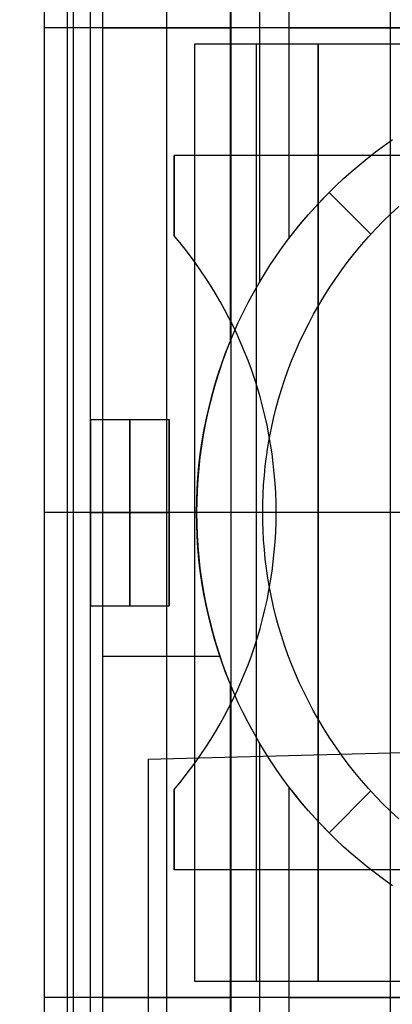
# Model space of a CAD drawing. Header units: millimetres. Extents: x -15 to 7, y 1 to 148.
# Tile 225 of 256: x -4.25 to -2.79, y 77.91 to 81.77. Entities that reach past the tile are written whole.
import ezdxf

# ---------------------------------------------------------------- set-up
doc = ezdxf.new("R2010")
doc.units = ezdxf.units.MM
doc.header["$MEASUREMENT"] = 0
doc.layers.add('Default', color=7, linetype='Continuous', true_color=0x000000)
doc.layers.add('Layer 01', color=7, linetype='Continuous', true_color=0x000000)

msp = doc.modelspace()

# ---------------------------------------------------------------- linework, layer by layer
at = {"layer": 'Default', "color": 7, "true_color": 0xffffff}
for points in [[(-3.4247, 61.9254), (-3.4247, 108.7816)], [(-2.7997, 61.9091), (-2.7997, 97.6641)], [(-3.7497, 78.8735), (-1.4997, 78.9325)], [(-3.7497, 78.8735), (-3.7497, 77.1914)]]:
    msp.add_lwpolyline(points, dxfattribs=at)
at = {"layer": 'Default', "color": 7, "true_color": 0xffffff, "extrusion": (0, 1, 0)}
msp.add_lwpolyline([(0.2497, -100.9118), (5.3497, -100.7782)], dxfattribs=at)
at = {"layer": 'Default', "color": 7, "true_color": 0xffffff, "extrusion": (1, 0, 0)}
msp.add_lwpolyline([(76.1325, -92.087), (76.1933, -92.0863), (76.2547, -92.0843), (76.3165, -92.0808), (76.3788, -92.0759), (76.4414, -92.0695), (76.5044, -92.0616), (76.5677, -92.0522), (76.6312, -92.0412), (76.695, -92.0286), (76.7588, -92.0145), (76.8227, -91.9986), (76.8867, -91.9812), (76.9506, -91.962), (77.0144, -91.9412), (77.078, -91.9187), (77.1414, -91.8945), (77.2046, -91.8686), (77.2673, -91.841), (77.3296, -91.8117), (77.3914, -91.7808), (77.4527, -91.7481), (77.5133, -91.7138), (77.5732, -91.6778), (77.6324, -91.6402), (77.6908, -91.601), (77.7482, -91.5602), (77.8047, -91.5178), (77.8602, -91.4739), (77.9146, -91.4286), (77.9678, -91.3818), (78.0199, -91.3337), (78.0707, -91.2841), (78.1202, -91.2333), (78.1684, -91.1813), (78.2152, -91.128), (78.2605, -91.0736), (78.3044, -91.0181), (78.3467, -90.9616), (78.3875, -90.9042), (78.4267, -90.8458), (78.4644, -90.7867), (78.5003, -90.7267), (78.5347, -90.6661), (78.5673, -90.6049), (78.5983, -90.543), (78.6276, -90.4807), (78.6552, -90.418), (78.6811, -90.3549), (78.7053, -90.2915), (78.7278, -90.2278), (78.7486, -90.164), (78.7677, -90.1001), (78.7852, -90.0362), (78.801, -89.9723), (78.8152, -89.9084), (78.8278, -89.8447), (78.8388, -89.7811), (78.8482, -89.7179), (78.8561, -89.6549), (78.8625, -89.5922), (78.8674, -89.5299), (78.8708, -89.4681), (78.8729, -89.4067), (78.8735, -89.3459), (78.8729, -89.2851), (78.8708, -89.2237), (78.8674, -89.1619), (78.8625, -89.0996), (78.8561, -89.0369), (78.8482, -88.9739), (78.8388, -88.9107), (78.8278, -88.8471), (78.8152, -88.7834), (78.801, -88.7195), (78.7852, -88.6556), (78.7677, -88.5917), (78.7486, -88.5278), (78.7278, -88.464), (78.7053, -88.4003), (78.6811, -88.3369), (78.6552, -88.2738), (78.6276, -88.2111), (78.5983, -88.1488), (78.5673, -88.0869), (78.5347, -88.0257), (78.5003, -87.9651), (78.4644, -87.9051), (78.4267, -87.846), (78.3875, -87.7876), (78.3467, -87.7302), (78.3044, -87.6737), (78.2605, -87.6182), (78.2152, -87.5638), (78.1684, -87.5105), (78.1202, -87.4585), (78.0707, -87.4077), (78.0199, -87.3581), (77.9678, -87.31), (77.9146, -87.2632), (77.8602, -87.2179), (77.8047, -87.174), (77.7482, -87.1316), (77.6908, -87.0908), (77.6324, -87.0516), (77.5732, -87.014), (77.5133, -86.978), (77.4527, -86.9437), (77.3914, -86.911), (77.3296, -86.8801), (77.2673, -86.8508), (77.2046, -86.8232), (77.1414, -86.7973), (77.078, -86.7731), (77.0144, -86.7506), (76.9506, -86.7298), (76.8867, -86.7106), (76.8227, -86.6932), (76.7588, -86.6773), (76.695, -86.6632), (76.6312, -86.6506), (76.5677, -86.6396), (76.5044, -86.6302), (76.4414, -86.6223), (76.3788, -86.6159), (76.3165, -86.611), (76.2547, -86.6075), (76.1933, -86.6055), (76.1325, -86.6048)], dxfattribs=at)
at = {"layer": 'Layer 01'}
for points in [[(-4.1566, 81.7401), (-4.1566, 85.5401)], [(-4.1566, 81.7401), (-4.1566, 85.5401)], [(-4.1566, 81.7401), (-4.1566, 85.5401)], [(-4.0665, 81.7401), (-4.0665, 85.5401)], [(-4.0431, 81.7401), (-4.0431, 85.5401)], [(-3.9765, 81.7401), (-3.9765, 85.5401)], [(-3.9765, 81.7401), (-3.9765, 85.5401)], [(-3.9765, 81.7401), (-3.9765, 85.5401)], [(-3.9296, 85.5401), (-3.9296, 81.7401)], [(-3.6789, 85.5401), (-3.6789, 81.7401)], [(-3.4283, 82.9679), (-3.4283, 81.7401)], [(-3.3133, 82.7366), (-3.3133, 81.7401)], [(-3.1984, 82.5658), (-3.1984, 81.7401)], [(-3.9765, 81.7401), (-4.1566, 81.7401)], [(3.8392, 81.7401), (-4.1566, 81.7401)], [(-3.9765, 81.7401), (-4.1566, 81.7401)], [(-4.1566, 77.9401), (-4.1566, 81.7401)], [(-4.1566, 77.9401), (-4.1566, 81.7401)], [(3.8392, 81.7401), (-4.1566, 81.7401)], [(-4.1566, 77.9401), (-4.1566, 81.7401)], [(-4.0665, 77.9401), (-4.0665, 81.7401)], [(-4.0431, 77.9401), (-4.0431, 81.7401)], [(3.8392, 81.7401), (-3.9765, 81.7401)], [(3.8392, 81.7401), (-3.9765, 81.7401)], [(-3.9765, 77.9401), (-3.9765, 81.7401)], [(-3.9765, 77.9401), (-3.9765, 81.7401)], [(-3.9765, 77.9401), (-3.9765, 81.7401)], [(-3.9296, 81.7401), (-3.4283, 81.7401)], [(-3.9296, 81.7401), (-3.9296, 77.9401)], [(-3.9296, 81.7401), (-3.4283, 81.7401)], [(-3.6789, 81.7401), (-3.6789, 77.9401)], [(-3.4283, 81.7401), (-3.4283, 80.5123)], [(-3.3133, 81.7401), (-3.3133, 80.7435)], [(-3.1984, 81.7401), (2.9016, 81.7401)], [(-3.1984, 81.7401), (2.9016, 81.7401)], [(-3.1984, 81.7401), (-3.1984, 80.9144)], [(0.2355, 81.6765), (-3.5692, 81.6765)], [(-3.5692, 81.6765), (-3.5692, 78.0037)], [(-3.5692, 81.6765), (-3.5692, 78.0037)], [(-3.0832, 81.6765), (-3.5692, 81.6765)], [(-3.0832, 81.6765), (-3.5692, 81.6765)], [(-3.5692, 81.6765), (-3.5692, 78.0037)], [(-3.3262, 81.6765), (-3.3262, 78.0037)], [(-0.3386, 81.6765), (-3.0832, 81.6765)], [(-3.0832, 78.0037), (-3.0832, 81.6765)], [(-3.0832, 81.6765), (-3.0832, 78.0037)], [(-3.0832, 81.6765), (-3.0832, 78.0037)], [(-2.7916, 78.3781), (-2.8257, 78.4021), (-2.859, 78.4268), (-2.8914, 78.452), (-2.923, 78.4777), (-2.9538, 78.504), (-2.9837, 78.5307), (-3.0127, 78.5579), (-3.0409, 78.5854), (-3.0684, 78.6136), (-3.0955, 78.6426), (-3.1223, 78.6725), (-3.1485, 78.7032), (-3.1743, 78.7348), (-3.1995, 78.7673), (-3.2242, 78.8006), (-3.2482, 78.8347), (-3.2716, 78.8696), (-3.2944, 78.9053), (-3.3164, 78.9418), (-3.3377, 78.9791), (-3.3582, 79.0171), (-3.3778, 79.0558), (-3.3967, 79.0952), (-3.4146, 79.1353), (-3.4316, 79.1761), (-3.4477, 79.2174), (-3.4628, 79.2594), (-3.477, 79.3018), (-3.49, 79.3448), (-3.5021, 79.3883), (-3.513, 79.4322), (-3.5229, 79.4765), (-3.5317, 79.5212), (-3.5393, 79.5661), (-3.5458, 79.6114), (-3.5511, 79.6568), (-3.5552, 79.7025), (-3.5582, 79.7483), (-3.56, 79.7942), (-3.5606, 79.8401), (-3.56, 79.886), (-3.5582, 79.9319), (-3.5552, 79.9777), (-3.5511, 80.0233), (-3.5458, 80.0688), (-3.5393, 80.1141), (-3.5317, 80.159), (-3.5229, 80.2037), (-3.513, 80.248), (-3.5021, 80.2919), (-3.49, 80.3353), (-3.477, 80.3783), (-3.4628, 80.4208), (-3.4477, 80.4627), (-3.4316, 80.5041), (-3.4146, 80.5448), (-3.3967, 80.5849), (-3.3778, 80.6244), (-3.3582, 80.6631), (-3.3377, 80.7011), (-3.3164, 80.7384), (-3.2944, 80.7749), (-3.2716, 80.8106), (-3.2482, 80.8455), (-3.2242, 80.8796), (-3.1995, 80.9129), (-3.1743, 80.9454), (-3.1485, 80.977), (-3.1223, 81.0077), (-3.0955, 81.0376), (-3.0684, 81.0666), (-3.0409, 81.0948), (-3.0127, 81.1223), (-2.9837, 81.1495), (-2.9538, 81.1762), (-2.923, 81.2024), (-2.8914, 81.2282), (-2.859, 81.2534), (-2.8257, 81.2781), (-2.7916, 81.3021)], [(-2.7916, 78.3781), (-2.8257, 78.4021), (-2.859, 78.4268), (-2.8914, 78.452), (-2.923, 78.4777), (-2.9538, 78.504), (-2.9837, 78.5307), (-3.0127, 78.5579), (-3.0409, 78.5854), (-3.0684, 78.6136), (-3.0955, 78.6426), (-3.1223, 78.6725), (-3.1485, 78.7032), (-3.1743, 78.7348), (-3.1995, 78.7673), (-3.2242, 78.8006), (-3.2482, 78.8347), (-3.2716, 78.8696), (-3.2944, 78.9053), (-3.3164, 78.9418), (-3.3377, 78.9791), (-3.3582, 79.0171), (-3.3778, 79.0558), (-3.3967, 79.0952), (-3.4146, 79.1353), (-3.4316, 79.1761), (-3.4477, 79.2174), (-3.4628, 79.2594), (-3.477, 79.3018), (-3.49, 79.3448), (-3.5021, 79.3883), (-3.513, 79.4322), (-3.5229, 79.4765), (-3.5317, 79.5212), (-3.5393, 79.5661), (-3.5458, 79.6114), (-3.5511, 79.6568), (-3.5552, 79.7025), (-3.5582, 79.7483), (-3.56, 79.7942), (-3.5606, 79.8401), (-3.56, 79.886), (-3.5582, 79.9319), (-3.5552, 79.9777), (-3.5511, 80.0233), (-3.5458, 80.0688), (-3.5393, 80.1141), (-3.5317, 80.159), (-3.5229, 80.2037), (-3.513, 80.248), (-3.5021, 80.2919), (-3.49, 80.3353), (-3.477, 80.3783), (-3.4628, 80.4208), (-3.4477, 80.4627), (-3.4316, 80.5041), (-3.4146, 80.5448), (-3.3967, 80.5849), (-3.3778, 80.6244), (-3.3582, 80.6631), (-3.3377, 80.7011), (-3.3164, 80.7384), (-3.2944, 80.7749), (-3.2716, 80.8106), (-3.2482, 80.8455), (-3.2242, 80.8796), (-3.1995, 80.9129), (-3.1743, 80.9454), (-3.1485, 80.977), (-3.1223, 81.0077), (-3.0955, 81.0376), (-3.0684, 81.0666), (-3.0409, 81.0948), (-3.0127, 81.1223), (-2.9837, 81.1495), (-2.9538, 81.1762), (-2.923, 81.2024), (-2.8914, 81.2282), (-2.859, 81.2534), (-2.8257, 81.2781), (-2.7916, 81.3021)], [(-3.0409, 81.0948), (-3.0127, 81.1223), (-2.9837, 81.1495), (-2.9538, 81.1762), (-2.923, 81.2024), (-2.8914, 81.2282), (-2.859, 81.2534), (-2.8257, 81.2781), (-2.7916, 81.3021)], [(0.3516, 81.2401), (-3.6484, 81.2401)], [(-3.6484, 80.925), (-3.6484, 81.2401)], [(0.3516, 81.2401), (-3.6484, 81.2401)], [(-3.6484, 81.2401), (-3.6484, 80.925)], [(0.3516, 81.2401), (-3.6484, 81.2401)], [(-3.6484, 80.925), (-3.6484, 81.2401)], [(-3.1984, 80.9144), (-3.1606, 80.9624), (-3.1217, 81.0084), (-3.0817, 81.0525), (-3.0409, 81.0948)], [(-2.8771, 80.931), (-3.0409, 81.0948)], [(-2.7675, 78.6405), (-2.7982, 78.6689), (-2.8282, 78.6981), (-2.8573, 78.7281), (-2.8857, 78.7587), (-2.9133, 78.7901), (-2.94, 78.8222), (-2.9658, 78.8548), (-2.9908, 78.8881), (-3.0148, 78.922), (-3.0379, 78.9563), (-3.0601, 78.9912), (-3.0813, 79.0265), (-3.1015, 79.0622), (-3.1208, 79.0983), (-3.139, 79.1348), (-3.1563, 79.1715), (-3.1725, 79.2084), (-3.1878, 79.2456), (-3.202, 79.283), (-3.2153, 79.3205), (-3.2276, 79.3581), (-3.2388, 79.3957), (-3.2491, 79.4334), (-3.2585, 79.4711), (-3.2668, 79.5087), (-3.2742, 79.5462), (-3.2807, 79.5837), (-3.2862, 79.6209), (-3.2909, 79.6581), (-3.2947, 79.695), (-3.2975, 79.7317), (-3.2996, 79.7681), (-3.3008, 79.8042), (-3.3012, 79.8401), (-3.3008, 79.8759), (-3.2996, 79.9121), (-3.2975, 79.9485), (-3.2947, 79.9852), (-3.2909, 80.0221), (-3.2862, 80.0592), (-3.2807, 80.0965), (-3.2742, 80.134), (-3.2668, 80.1715), (-3.2585, 80.2091), (-3.2491, 80.2468), (-3.2388, 80.2845), (-3.2276, 80.3221), (-3.2153, 80.3597), (-3.202, 80.3972), (-3.1878, 80.4346), (-3.1725, 80.4718), (-3.1563, 80.5087), (-3.139, 80.5454), (-3.1208, 80.5819), (-3.1015, 80.618), (-3.0813, 80.6537), (-3.0601, 80.689), (-3.0379, 80.7238), (-3.0148, 80.7582), (-2.9908, 80.7921), (-2.9658, 80.8253), (-2.94, 80.858), (-2.9133, 80.8901), (-2.8857, 80.9215), (-2.8573, 80.9521), (-2.8282, 80.9821), (-2.7982, 81.0113), (-2.7675, 81.0396)], [(-3.6484, 78.7552), (-3.6266, 78.7813), (-3.6052, 78.808), (-3.5841, 78.8354), (-3.5635, 78.8634), (-3.5434, 78.892), (-3.5237, 78.9213), (-3.5045, 78.9511), (-3.4859, 78.9815), (-3.4678, 79.0125), (-3.4503, 79.044), (-3.4333, 79.0761), (-3.417, 79.1087), (-3.4013, 79.1419), (-3.3863, 79.1755), (-3.372, 79.2096), (-3.3584, 79.2442), (-3.3454, 79.2792), (-3.3333, 79.3146), (-3.3219, 79.3505), (-3.3112, 79.3866), (-3.3014, 79.4232), (-3.2923, 79.46), (-3.2841, 79.4972), (-3.2767, 79.5346), (-3.2701, 79.5723), (-3.2644, 79.6101), (-3.2596, 79.6482), (-3.2556, 79.6864), (-3.2525, 79.7247), (-3.2503, 79.7631), (-3.249, 79.8016), (-3.2485, 79.8401), (-3.249, 79.8786), (-3.2503, 79.9171), (-3.2525, 79.9555), (-3.2556, 79.9938), (-3.2596, 80.032), (-3.2644, 80.0701), (-3.2701, 80.1079), (-3.2767, 80.1456), (-3.2841, 80.183), (-3.2923, 80.2201), (-3.3014, 80.257), (-3.3112, 80.2935), (-3.3219, 80.3297), (-3.3333, 80.3656), (-3.3454, 80.401), (-3.3584, 80.436), (-3.372, 80.4706), (-3.3863, 80.5047), (-3.4013, 80.5383), (-3.417, 80.5715), (-3.4333, 80.6041), (-3.4503, 80.6362), (-3.4678, 80.6677), (-3.4859, 80.6987), (-3.5045, 80.7291), (-3.5237, 80.7589), (-3.5434, 80.7882), (-3.5635, 80.8168), (-3.5841, 80.8448), (-3.6052, 80.8721), (-3.6266, 80.8989), (-3.6484, 80.925)], [(-3.6484, 78.7552), (-3.6266, 78.7813), (-3.6052, 78.808), (-3.5841, 78.8354), (-3.5635, 78.8634), (-3.5434, 78.892), (-3.5237, 78.9213), (-3.5045, 78.9511), (-3.4859, 78.9815), (-3.4678, 79.0125), (-3.4503, 79.044), (-3.4333, 79.0761), (-3.417, 79.1087), (-3.4013, 79.1419), (-3.3863, 79.1755), (-3.372, 79.2096), (-3.3584, 79.2442), (-3.3454, 79.2792), (-3.3333, 79.3146), (-3.3219, 79.3505), (-3.3112, 79.3866), (-3.3014, 79.4232), (-3.2923, 79.46), (-3.2841, 79.4972), (-3.2767, 79.5346), (-3.2701, 79.5723), (-3.2644, 79.6101), (-3.2596, 79.6482), (-3.2556, 79.6864), (-3.2525, 79.7247), (-3.2503, 79.7631), (-3.249, 79.8016), (-3.2485, 79.8401), (-3.249, 79.8786), (-3.2503, 79.9171), (-3.2525, 79.9555), (-3.2556, 79.9938), (-3.2596, 80.032), (-3.2644, 80.0701), (-3.2701, 80.1079), (-3.2767, 80.1456), (-3.2841, 80.183), (-3.2923, 80.2201), (-3.3014, 80.257), (-3.3112, 80.2935), (-3.3219, 80.3297), (-3.3333, 80.3656), (-3.3454, 80.401), (-3.3584, 80.436), (-3.372, 80.4706), (-3.3863, 80.5047), (-3.4013, 80.5383), (-3.417, 80.5715), (-3.4333, 80.6041), (-3.4503, 80.6362), (-3.4678, 80.6677), (-3.4859, 80.6987), (-3.5045, 80.7291), (-3.5237, 80.7589), (-3.5434, 80.7882), (-3.5635, 80.8168), (-3.5841, 80.8448), (-3.6052, 80.8721), (-3.6266, 80.8989), (-3.6484, 80.925)], [(-3.6484, 78.7552), (-3.6266, 78.7813), (-3.6052, 78.808), (-3.5841, 78.8354), (-3.5635, 78.8634), (-3.5434, 78.892), (-3.5237, 78.9213), (-3.5045, 78.9511), (-3.4859, 78.9815), (-3.4678, 79.0125), (-3.4503, 79.044), (-3.4333, 79.0761), (-3.417, 79.1087), (-3.4013, 79.1419), (-3.3863, 79.1755), (-3.372, 79.2096), (-3.3584, 79.2442), (-3.3454, 79.2792), (-3.3333, 79.3146), (-3.3219, 79.3505), (-3.3112, 79.3866), (-3.3014, 79.4232), (-3.2923, 79.46), (-3.2841, 79.4972), (-3.2767, 79.5346), (-3.2701, 79.5723), (-3.2644, 79.6101), (-3.2596, 79.6482), (-3.2556, 79.6864), (-3.2525, 79.7247), (-3.2503, 79.7631), (-3.249, 79.8016), (-3.2485, 79.8401), (-3.249, 79.8786), (-3.2503, 79.9171), (-3.2525, 79.9555), (-3.2556, 79.9938), (-3.2596, 80.032), (-3.2644, 80.0701), (-3.2701, 80.1079), (-3.2767, 80.1456), (-3.2841, 80.183), (-3.2923, 80.2201), (-3.3014, 80.257), (-3.3112, 80.2935), (-3.3219, 80.3297), (-3.3333, 80.3656), (-3.3454, 80.401), (-3.3584, 80.436), (-3.372, 80.4706), (-3.3863, 80.5047), (-3.4013, 80.5383), (-3.417, 80.5715), (-3.4333, 80.6041), (-3.4503, 80.6362), (-3.4678, 80.6677), (-3.4859, 80.6987), (-3.5045, 80.7291), (-3.5237, 80.7589), (-3.5434, 80.7882), (-3.5635, 80.8168), (-3.5841, 80.8448), (-3.6052, 80.8721), (-3.6266, 80.8989), (-3.6484, 80.925)], [(-3.4283, 80.5123), (-3.4438, 80.4731), (-3.4584, 80.4334), (-3.4721, 80.3932), (-3.4849, 80.3526), (-3.4968, 80.3115), (-3.5077, 80.27), (-3.5176, 80.2281), (-3.5266, 80.1858), (-3.5345, 80.1433), (-3.5414, 80.1005), (-3.5472, 80.0575), (-3.552, 80.0142), (-3.5557, 79.9708), (-3.5584, 79.9273), (-3.56, 79.8837), (-3.5606, 79.8401), (-3.56, 79.7965), (-3.5584, 79.7529), (-3.5557, 79.7094), (-3.552, 79.666), (-3.5472, 79.6227), (-3.5414, 79.5797), (-3.5345, 79.5369), (-3.5266, 79.4943), (-3.5176, 79.4521), (-3.5077, 79.4102), (-3.4968, 79.3687), (-3.4849, 79.3276), (-3.4721, 79.2869), (-3.4584, 79.2468), (-3.4438, 79.2071), (-3.4283, 79.1679)], [(-3.9765, 79.4751), (-3.9765, 80.2051)], [(-3.9765, 80.2051), (-3.9765, 79.4751)], [(-3.9765, 80.2051), (-3.6675, 80.2051)], [(-3.9765, 80.2051), (-3.6675, 80.2051)], [(-3.9765, 80.2051), (-3.6675, 80.2051)], [(-3.822, 79.4751), (-3.822, 80.2051)], [(-3.822, 80.2051), (-3.822, 79.4751)], [(-3.6675, 79.4751), (-3.6675, 80.2051)], [(-3.6675, 80.2051), (-3.6675, 79.4751)], [(-3.6675, 79.4751), (-3.6675, 80.2051)], [(-3.9765, 79.8401), (-4.1566, 79.8401)], [(-3.2485, 79.8401), (-3.9765, 79.8401)], [(-3.9765, 79.8401), (-3.6675, 79.8401)], [(-3.9765, 79.8401), (-3.6675, 79.8401)], [(0.2355, 79.8401), (-3.5692, 79.8401)], [(-3.0832, 79.8401), (-3.5692, 79.8401)], [(-2.7862, 79.8401), (-3.3012, 79.8401)], [(-2.7862, 79.8401), (-3.2485, 79.8401)], [(-0.3386, 79.8401), (-3.0832, 79.8401)], [(-3.9765, 79.4751), (-3.6675, 79.4751)], [(-3.9765, 79.4751), (-3.6675, 79.4751)], [(-3.9765, 79.4751), (-3.6675, 79.4751)], [(-3.9296, 79.2778), (-3.4691, 79.2778)], [(-3.4283, 79.1679), (-3.4283, 77.9401)], [(-3.3133, 78.9366), (-3.3133, 77.9401)], [(-2.7916, 78.3781), (-2.8257, 78.4021), (-2.859, 78.4268), (-2.8914, 78.452), (-2.923, 78.4777), (-2.9538, 78.504), (-2.9837, 78.5307), (-3.0127, 78.5579), (-3.0409, 78.5854), (-3.0817, 78.6276), (-3.1217, 78.6718), (-3.1606, 78.7178), (-3.1984, 78.7658)], [(-3.1984, 78.7658), (-3.1984, 77.9401)], [(-3.6484, 78.4401), (-3.6484, 78.7552)], [(-3.6484, 78.7552), (-3.6484, 78.4401)], [(-3.6484, 78.4401), (-3.6484, 78.7552)], [(-3.0409, 78.5854), (-2.8771, 78.7492)], [(0.3516, 78.4401), (-3.6484, 78.4401)], [(0.3516, 78.4401), (-3.6484, 78.4401)], [(0.3516, 78.4401), (-3.6484, 78.4401)], [(-3.5692, 78.0037), (0.2355, 78.0037)], [(-3.5692, 78.0037), (-3.0832, 78.0037)], [(-3.5692, 78.0037), (-3.0832, 78.0037)], [(-3.0832, 78.0037), (-0.3386, 78.0037)], [(-3.9765, 77.9401), (-4.1566, 77.9401)], [(3.8392, 77.9401), (-4.1566, 77.9401)], [(-3.9765, 77.9401), (-4.1566, 77.9401)], [(-4.1566, 74.1401), (-4.1566, 77.9401)], [(-4.1566, 74.1401), (-4.1566, 77.9401)], [(3.8392, 77.9401), (-4.1566, 77.9401)], [(-4.1566, 74.1401), (-4.1566, 77.9401)], [(-4.0665, 74.1401), (-4.0665, 77.9401)], [(-4.0431, 74.1401), (-4.0431, 77.9401)], [(3.8392, 77.9401), (-3.9765, 77.9401)], [(3.8392, 77.9401), (-3.9765, 77.9401)], [(-3.9765, 74.1401), (-3.9765, 77.9401)], [(-3.9765, 74.1401), (-3.9765, 77.9401)], [(-3.9765, 74.1401), (-3.9765, 77.9401)], [(-3.9296, 77.9401), (-3.4283, 77.9401)], [(-3.9296, 77.9401), (-3.9296, 74.1401)], [(-3.9296, 77.9401), (-3.4283, 77.9401)], [(-3.6789, 77.9401), (-3.6789, 74.1401)], [(-3.4283, 77.9401), (-3.4283, 76.7123)], [(-3.3133, 77.9401), (-3.3133, 76.9435)], [(-3.1984, 77.9401), (2.9016, 77.9401)], [(-3.1984, 77.9401), (2.9016, 77.9401)], [(-3.1984, 77.9401), (-3.1984, 77.1144)]]:
    msp.add_lwpolyline(points, dxfattribs=at)
at = {"layer": 'Layer 01', "extrusion": (1, 0, 0)}
for points in [[(81.7401, -16.838), (81.7401, -9.338)], [(81.7401, -16.838), (81.7401, -9.338)], [(81.7401, -21.838), (81.7401, -16.838)], [(81.7401, -21.838), (81.7401, -16.838)], [(81.6765, -18.0229), (81.6765, -11.9836)], [(81.6765, -11.9836), (81.6765, -17.7456)], [(81.2401, -29.3159), (81.2401, -21.838)], [(81.0948, -8.9756), (81.0948, -17.7336)], [(80.925, -29.3159), (80.925, -21.838)], [(80.2051, -21.1939), (80.2051, -20.4639)], [(80.2051, -21.1939), (80.2051, -20.4639)], [(80.2051, -21.1939), (80.2051, -20.4639)], [(79.8401, -16.838), (79.8401, -9.338)], [(79.8401, -21.838), (79.8401, -21.1939)], [(79.8401, -20.4639), (79.8401, -16.838)], [(79.8401, -21.1939), (79.8401, -20.4639)], [(79.8401, -18.0229), (79.8401, -11.9836)], [(79.7993, -17.7456), (79.7993, -11.9836)], [(79.4751, -20.4639), (79.4751, -21.1939)], [(79.4751, -20.4639), (79.4751, -21.1939)], [(79.4751, -20.4639), (79.4751, -21.1939)], [(78.7552, -21.838), (78.7552, -29.3159)], [(78.5854, -8.9756), (78.5854, -17.7336)], [(78.4401, -29.3159), (78.4401, -21.838)], [(78.0037, -18.0229), (78.0037, -11.9836)], [(78.0037, -17.7456), (78.0037, -11.9836)], [(77.9401, -16.838), (77.9401, -9.338)], [(77.9401, -16.838), (77.9401, -9.338)], [(77.9401, -21.838), (77.9401, -16.838)], [(77.9401, -21.838), (77.9401, -16.838)]]:
    msp.add_lwpolyline(points, dxfattribs=at)
at = {"layer": 'Layer 01', "extrusion": (0, 1, 0)}
for points in [[(4.1566, -9.338), (3.9296, -9.3377)], [(4.1566, -9.338), (3.9296, -9.3377)], [(3.4283, -9.3377), (3.1984, -8.9756)], [(3.4283, -9.3377), (3.1984, -8.9756)], [(4.1566, -9.3379), (3.9296, -9.3377)], [(4.1566, -9.338), (3.9296, -9.3377)], [(4.1566, -9.338), (3.9296, -9.3377)], [(3.4283, -9.3377), (3.1984, -8.9756)], [(3.4283, -9.3377), (3.1984, -8.9756)]]:
    msp.add_lwpolyline(points, dxfattribs=at)
at = {"layer": 'Layer 01', "extrusion": (0.844189, -2.32788e-13, -0.536046)}
msp.add_lwpolyline([(80.9144, -9.2915), (80.8742, -9.347), (80.8323, -9.4014), (80.7887, -9.4545), (80.7435, -9.506), (80.7168, -9.535), (80.6894, -9.5634), (80.6614, -9.5913), (80.6328, -9.6185), (80.6036, -9.6451), (80.5738, -9.671), (80.5433, -9.6962), (80.5123, -9.7205)], dxfattribs=at)
at = {"layer": 'Layer 01', "extrusion": (0.844189, 3.11883e-13, -0.536046)}
msp.add_lwpolyline([(79.1679, -9.7205), (79.1369, -9.6962), (79.1064, -9.671), (79.0766, -9.6451), (79.0474, -9.6185), (79.0188, -9.5913), (78.9908, -9.5634), (78.9634, -9.535), (78.9366, -9.506), (78.8915, -9.4545), (78.8479, -9.4014), (78.806, -9.347), (78.7658, -9.2915)], dxfattribs=at)

doc.saveas('drawing.dxf')
